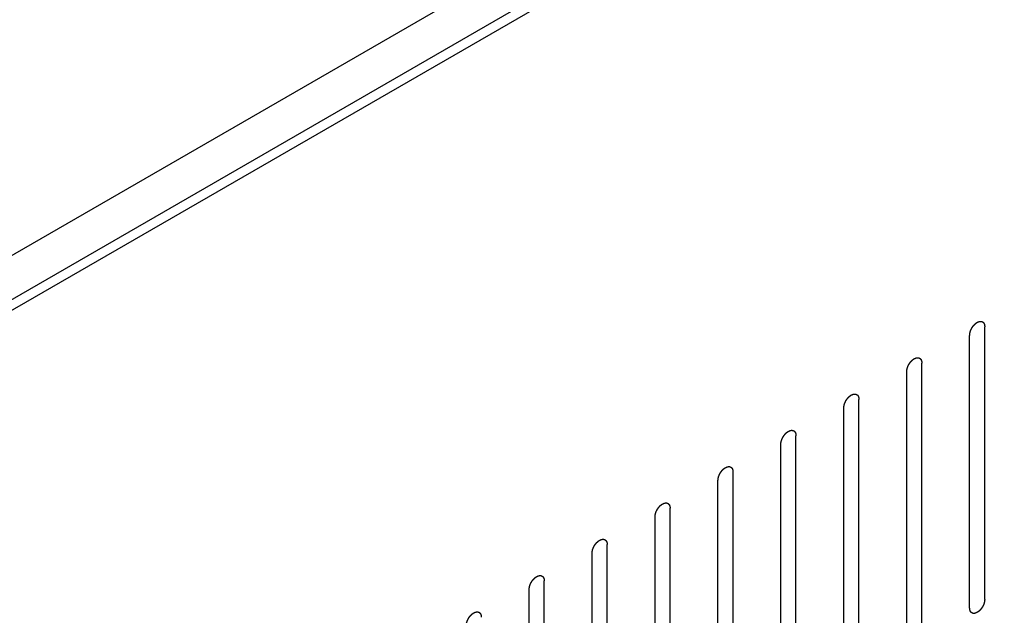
# Model space of a CAD drawing. Header units: inches. Extents: x 5 to 265, y 5 to 171.
# Tile 196 of 212: x 211.27 to 214.73, y 132.29 to 134.39. Entities that reach past the tile are written whole.
import ezdxf

# ---------------------------------------------------------------- set-up
doc = ezdxf.new("R2010")
doc.units = ezdxf.units.IN
doc.header["$LTSCALE"] = 14.96
doc.header["$MEASUREMENT"] = 0
doc.linetypes.add('HIDDEN', pattern=[0.2, 0.1, -0.1])
doc.layers.get('0').update_dxf_attribs({"linetype": 'CONTINUOUS'})
doc.layers.add('08_ALL_COSMETICS', color=7, linetype='CONTINUOUS')

msp = doc.modelspace()

# ---------------------------------------------------------------- linework, layer by layer
at = {"color": 7, "linetype": 'Continuous'}
for p, q in [((217.9305, 137.4201), (204.0854, 129.4266)), ((204.1194, 129.2919), (218.079, 137.3515)), ((204.1526, 129.2727), (218.1123, 137.3323))]:
    msp.add_line(p, q, dxfattribs=at)
at = {"layer": '08_ALL_COSMETICS', "color": 7, "linetype": 'HIDDEN'}
for p, q in [((214.6634, 132.3482), (214.6634, 133.3076)), ((214.6103, 132.3176), (214.6103, 133.277)), ((214.389, 132.1898), (214.389, 133.1492)), ((214.442, 132.2204), (214.442, 133.1798)), ((214.2207, 132.0926), (214.2207, 133.052)), ((214.1677, 132.062), (214.1677, 133.0214)), ((213.9994, 131.9649), (213.9994, 132.9242)), ((213.9464, 131.9342), (213.9464, 132.8936)), ((213.7781, 131.8371), (213.7781, 132.7965)), ((213.725, 131.8065), (213.725, 132.7658)), ((213.5567, 131.7093), (213.5567, 132.6687)), ((213.5037, 131.6787), (213.5037, 132.6381)), ((213.3354, 131.5815), (213.3354, 132.5409)), ((213.2824, 131.5509), (213.2824, 132.5103)), ((213.1141, 131.4537), (213.1141, 132.4131)), ((213.0611, 131.4231), (213.0611, 132.3825))]:
    msp.add_line(p, q, dxfattribs=at)
for points in [[(214.6103, 133.277), (214.6104, 133.2775), (214.6105, 133.2785), (214.6106, 133.2801), (214.6107, 133.2814), (214.6108, 133.2823), (214.6108, 133.2828), (214.6108, 133.2832), (214.6109, 133.2836), (214.611, 133.2842), (214.6113, 133.2851), (214.6116, 133.2865), (214.6119, 133.2879), (214.6121, 133.2888), (214.6122, 133.2894), (214.6123, 133.2898), (214.6125, 133.2902), (214.6127, 133.2908), (214.613, 133.2917), (214.6135, 133.2931), (214.6141, 133.2945), (214.6144, 133.2955), (214.6146, 133.2961), (214.6147, 133.2965), (214.615, 133.2969), (214.6152, 133.2974), (214.6157, 133.2984), (214.6164, 133.2998), (214.6171, 133.3012), (214.6176, 133.3021), (214.6179, 133.3027), (214.6181, 133.3031), (214.6183, 133.3035), (214.6187, 133.304), (214.6193, 133.3049), (214.6201, 133.3062), (214.6209, 133.3074), (214.6215, 133.3083), (214.6218, 133.3088), (214.6221, 133.3092), (214.6224, 133.3095), (214.6228, 133.31), (214.6234, 133.3108), (214.6244, 133.3119), (214.6253, 133.3131), (214.626, 133.3139), (214.6264, 133.3143), (214.6266, 133.3147), (214.627, 133.3149), (214.6274, 133.3153), (214.6281, 133.316), (214.6291, 133.317), (214.6302, 133.3179), (214.6309, 133.3186), (214.6313, 133.319), (214.6316, 133.3193), (214.6319, 133.3195), (214.6324, 133.3198), (214.6331, 133.3203), (214.6342, 133.3211), (214.6353, 133.3218), (214.6361, 133.3224), (214.6365, 133.3227), (214.6368, 133.3229), (214.6372, 133.323), (214.6376, 133.3232), (214.6383, 133.3236), (214.6394, 133.3241), (214.6405, 133.3246), (214.6412, 133.3249), (214.6417, 133.3251), (214.642, 133.3253), (214.6423, 133.3253), (214.6427, 133.3255), (214.6434, 133.3256), (214.6445, 133.3259), (214.6455, 133.3261), (214.6462, 133.3263), (214.6466, 133.3263), (214.647, 133.3264), (214.6472, 133.3264), (214.6476, 133.3264), (214.6483, 133.3264), (214.6492, 133.3263), (214.6502, 133.3263), (214.6509, 133.3263), (214.6512, 133.3263), (214.6515, 133.3263), (214.6518, 133.3262), (214.6521, 133.326), (214.6527, 133.3258), (214.6536, 133.3255), (214.6544, 133.3252), (214.655, 133.325), (214.6553, 133.3248), (214.6556, 133.3248), (214.6558, 133.3246), (214.6561, 133.3244), (214.6566, 133.324), (214.6572, 133.3234), (214.6579, 133.3228), (214.6584, 133.3224), (214.6587, 133.3222), (214.6589, 133.3221), (214.659, 133.3218), (214.6592, 133.3215), (214.6596, 133.3209), (214.6601, 133.3201), (214.6606, 133.3193), (214.661, 133.3187), (214.6612, 133.3184), (214.6613, 133.3182), (214.6614, 133.3179), (214.6615, 133.3175), (214.6618, 133.3168), (214.6621, 133.3158), (214.6624, 133.3147), (214.6626, 133.314), (214.6627, 133.3136), (214.6629, 133.3134), (214.6629, 133.313), (214.6629, 133.3125), (214.663, 133.3117), (214.6631, 133.3105), (214.6632, 133.309), (214.6633, 133.3081), (214.6634, 133.3076)], [(214.389, 133.1492), (214.389, 133.1497), (214.3891, 133.1507), (214.3893, 133.1523), (214.3894, 133.1536), (214.3894, 133.1545), (214.3895, 133.155), (214.3895, 133.1554), (214.3896, 133.1558), (214.3897, 133.1564), (214.3899, 133.1573), (214.3903, 133.1587), (214.3906, 133.1601), (214.3908, 133.161), (214.3909, 133.1616), (214.391, 133.162), (214.3912, 133.1624), (214.3914, 133.163), (214.3917, 133.164), (214.3922, 133.1653), (214.3927, 133.1667), (214.3931, 133.1677), (214.3933, 133.1683), (214.3934, 133.1687), (214.3936, 133.1691), (214.3939, 133.1697), (214.3944, 133.1706), (214.3951, 133.172), (214.3958, 133.1734), (214.3963, 133.1744), (214.3966, 133.1749), (214.3968, 133.1753), (214.397, 133.1757), (214.3974, 133.1762), (214.3979, 133.1771), (214.3988, 133.1784), (214.3996, 133.1796), (214.4002, 133.1805), (214.4005, 133.181), (214.4008, 133.1814), (214.4011, 133.1818), (214.4014, 133.1822), (214.4021, 133.183), (214.403, 133.1842), (214.404, 133.1853), (214.4047, 133.1861), (214.405, 133.1865), (214.4053, 133.1869), (214.4056, 133.1872), (214.4061, 133.1876), (214.4068, 133.1882), (214.4078, 133.1892), (214.4088, 133.1901), (214.4096, 133.1908), (214.41, 133.1912), (214.4103, 133.1915), (214.4106, 133.1917), (214.411, 133.192), (214.4118, 133.1925), (214.4129, 133.1933), (214.414, 133.1941), (214.4148, 133.1946), (214.4152, 133.1949), (214.4155, 133.1951), (214.4158, 133.1953), (214.4163, 133.1955), (214.417, 133.1958), (214.4181, 133.1963), (214.4192, 133.1968), (214.4199, 133.1972), (214.4203, 133.1973), (214.4207, 133.1975), (214.421, 133.1976), (214.4214, 133.1977), (214.4221, 133.1978), (214.4231, 133.1981), (214.4242, 133.1983), (214.4249, 133.1985), (214.4253, 133.1986), (214.4256, 133.1987), (214.4259, 133.1986), (214.4263, 133.1986), (214.427, 133.1986), (214.4279, 133.1986), (214.4289, 133.1985), (214.4295, 133.1985), (214.4299, 133.1985), (214.4302, 133.1985), (214.4304, 133.1984), (214.4308, 133.1983), (214.4314, 133.198), (214.4322, 133.1977), (214.4331, 133.1974), (214.4337, 133.1972), (214.434, 133.1971), (214.4343, 133.197), (214.4345, 133.1968), (214.4348, 133.1966), (214.4352, 133.1962), (214.4359, 133.1956), (214.4366, 133.195), (214.4371, 133.1946), (214.4373, 133.1944), (214.4376, 133.1943), (214.4377, 133.194), (214.4379, 133.1937), (214.4383, 133.1931), (214.4388, 133.1923), (214.4393, 133.1915), (214.4396, 133.191), (214.4398, 133.1906), (214.44, 133.1904), (214.4401, 133.1901), (214.4402, 133.1897), (214.4404, 133.189), (214.4408, 133.188), (214.4411, 133.187), (214.4413, 133.1863), (214.4414, 133.1859), (214.4415, 133.1856), (214.4415, 133.1852), (214.4416, 133.1847), (214.4417, 133.1839), (214.4418, 133.1827), (214.4419, 133.1812), (214.442, 133.1803), (214.442, 133.1798)], [(214.1677, 133.0214), (214.1677, 133.0219), (214.1678, 133.023), (214.1679, 133.0245), (214.168, 133.0258), (214.1681, 133.0267), (214.1682, 133.0273), (214.1682, 133.0276), (214.1683, 133.0281), (214.1684, 133.0286), (214.1686, 133.0296), (214.1689, 133.0309), (214.1692, 133.0323), (214.1695, 133.0333), (214.1696, 133.0338), (214.1697, 133.0342), (214.1698, 133.0346), (214.17, 133.0352), (214.1704, 133.0362), (214.1709, 133.0376), (214.1714, 133.039), (214.1718, 133.0399), (214.172, 133.0405), (214.1721, 133.0409), (214.1723, 133.0413), (214.1726, 133.0419), (214.1731, 133.0428), (214.1738, 133.0442), (214.1745, 133.0456), (214.175, 133.0466), (214.1752, 133.0471), (214.1754, 133.0475), (214.1757, 133.0479), (214.176, 133.0484), (214.1766, 133.0493), (214.1774, 133.0506), (214.1783, 133.0519), (214.1789, 133.0528), (214.1792, 133.0533), (214.1794, 133.0537), (214.1797, 133.054), (214.1801, 133.0544), (214.1808, 133.0552), (214.1817, 133.0564), (214.1827, 133.0575), (214.1833, 133.0583), (214.1837, 133.0588), (214.184, 133.0591), (214.1843, 133.0594), (214.1847, 133.0598), (214.1855, 133.0604), (214.1865, 133.0614), (214.1875, 133.0624), (214.1882, 133.063), (214.1886, 133.0634), (214.189, 133.0637), (214.1893, 133.0639), (214.1897, 133.0642), (214.1905, 133.0648), (214.1916, 133.0655), (214.1927, 133.0663), (214.1934, 133.0668), (214.1939, 133.0671), (214.1942, 133.0674), (214.1945, 133.0675), (214.1949, 133.0677), (214.1957, 133.068), (214.1968, 133.0685), (214.1978, 133.069), (214.1986, 133.0694), (214.199, 133.0696), (214.1994, 133.0697), (214.1997, 133.0698), (214.2001, 133.0699), (214.2008, 133.0701), (214.2018, 133.0703), (214.2029, 133.0705), (214.2036, 133.0707), (214.204, 133.0708), (214.2043, 133.0709), (214.2046, 133.0708), (214.205, 133.0708), (214.2056, 133.0708), (214.2066, 133.0708), (214.2075, 133.0707), (214.2082, 133.0707), (214.2086, 133.0707), (214.2089, 133.0707), (214.2091, 133.0706), (214.2095, 133.0705), (214.2101, 133.0702), (214.2109, 133.0699), (214.2118, 133.0696), (214.2124, 133.0694), (214.2127, 133.0693), (214.213, 133.0692), (214.2131, 133.069), (214.2134, 133.0688), (214.2139, 133.0684), (214.2146, 133.0678), (214.2153, 133.0673), (214.2158, 133.0669), (214.216, 133.0666), (214.2162, 133.0665), (214.2164, 133.0662), (214.2166, 133.0659), (214.2169, 133.0653), (214.2175, 133.0645), (214.218, 133.0637), (214.2183, 133.0632), (214.2185, 133.0629), (214.2187, 133.0626), (214.2188, 133.0623), (214.2189, 133.0619), (214.2191, 133.0612), (214.2194, 133.0602), (214.2197, 133.0592), (214.22, 133.0585), (214.2201, 133.0581), (214.2202, 133.0578), (214.2202, 133.0574), (214.2203, 133.0569), (214.2203, 133.0561), (214.2205, 133.0549), (214.2206, 133.0535), (214.2207, 133.0525), (214.2207, 133.052)], [(213.9464, 132.8936), (213.9464, 132.8941), (213.9465, 132.8952), (213.9466, 132.8967), (213.9467, 132.898), (213.9468, 132.899), (213.9468, 132.8995), (213.9468, 132.8999), (213.947, 132.9003), (213.9471, 132.9008), (213.9473, 132.9018), (213.9476, 132.9032), (213.9479, 132.9045), (213.9481, 132.9055), (213.9483, 132.906), (213.9483, 132.9064), (213.9485, 132.9069), (213.9487, 132.9074), (213.9491, 132.9084), (213.9496, 132.9098), (213.9501, 132.9112), (213.9504, 132.9122), (213.9506, 132.9127), (213.9508, 132.9131), (213.951, 132.9135), (213.9513, 132.9141), (213.9518, 132.9151), (213.9525, 132.9164), (213.9532, 132.9178), (213.9536, 132.9188), (213.9539, 132.9193), (213.9541, 132.9198), (213.9544, 132.9201), (213.9547, 132.9207), (213.9553, 132.9215), (213.9561, 132.9228), (213.957, 132.9241), (213.9575, 132.925), (213.9579, 132.9255), (213.9581, 132.9259), (213.9584, 132.9262), (213.9588, 132.9267), (213.9595, 132.9275), (213.9604, 132.9286), (213.9614, 132.9297), (213.962, 132.9305), (213.9624, 132.931), (213.9627, 132.9313), (213.963, 132.9316), (213.9634, 132.932), (213.9641, 132.9327), (213.9652, 132.9336), (213.9662, 132.9346), (213.9669, 132.9353), (213.9673, 132.9356), (213.9676, 132.9359), (213.968, 132.9361), (213.9684, 132.9365), (213.9692, 132.937), (213.9703, 132.9377), (213.9713, 132.9385), (213.9721, 132.939), (213.9725, 132.9393), (213.9729, 132.9396), (213.9732, 132.9397), (213.9736, 132.9399), (213.9744, 132.9402), (213.9754, 132.9407), (213.9765, 132.9412), (213.9773, 132.9416), (213.9777, 132.9418), (213.978, 132.942), (213.9783, 132.942), (213.9787, 132.9421), (213.9795, 132.9423), (213.9805, 132.9425), (213.9815, 132.9427), (213.9823, 132.9429), (213.9827, 132.943), (213.983, 132.9431), (213.9833, 132.9431), (213.9836, 132.9431), (213.9843, 132.943), (213.9853, 132.943), (213.9862, 132.943), (213.9869, 132.9429), (213.9873, 132.9429), (213.9876, 132.9429), (213.9878, 132.9428), (213.9881, 132.9427), (213.9887, 132.9425), (213.9896, 132.9422), (213.9904, 132.9418), (213.991, 132.9416), (213.9914, 132.9415), (213.9916, 132.9414), (213.9918, 132.9412), (213.9921, 132.941), (213.9926, 132.9406), (213.9933, 132.9401), (213.9939, 132.9395), (213.9944, 132.9391), (213.9947, 132.9389), (213.9949, 132.9387), (213.9951, 132.9384), (213.9953, 132.9381), (213.9956, 132.9376), (213.9961, 132.9368), (213.9966, 132.936), (213.997, 132.9354), (213.9972, 132.9351), (213.9974, 132.9349), (213.9974, 132.9345), (213.9976, 132.9341), (213.9978, 132.9334), (213.9981, 132.9324), (213.9984, 132.9314), (213.9986, 132.9307), (213.9988, 132.9303), (213.9989, 132.93), (213.9989, 132.9296), (213.9989, 132.9292), (213.999, 132.9283), (213.9991, 132.9271), (213.9993, 132.9257), (213.9993, 132.9247), (213.9994, 132.9242)], [(213.725, 132.7658), (213.7251, 132.7664), (213.7252, 132.7674), (213.7253, 132.769), (213.7254, 132.7703), (213.7255, 132.7712), (213.7255, 132.7717), (213.7255, 132.7721), (213.7256, 132.7725), (213.7258, 132.773), (213.726, 132.774), (213.7263, 132.7754), (213.7266, 132.7767), (213.7268, 132.7777), (213.7269, 132.7783), (213.727, 132.7787), (213.7272, 132.7791), (213.7274, 132.7796), (213.7277, 132.7806), (213.7282, 132.782), (213.7288, 132.7834), (213.7291, 132.7844), (213.7293, 132.7849), (213.7294, 132.7853), (213.7297, 132.7858), (213.7299, 132.7863), (213.7304, 132.7873), (213.7311, 132.7887), (213.7318, 132.79), (213.7323, 132.791), (213.7326, 132.7916), (213.7328, 132.792), (213.7331, 132.7924), (213.7334, 132.7929), (213.734, 132.7938), (213.7348, 132.795), (213.7356, 132.7963), (213.7362, 132.7972), (213.7366, 132.7977), (213.7368, 132.7981), (213.7371, 132.7984), (213.7375, 132.7989), (213.7381, 132.7997), (213.7391, 132.8008), (213.74, 132.8019), (213.7407, 132.8027), (213.7411, 132.8032), (213.7414, 132.8036), (213.7417, 132.8038), (213.7421, 132.8042), (213.7428, 132.8049), (213.7438, 132.8058), (213.7449, 132.8068), (213.7456, 132.8075), (213.746, 132.8078), (213.7463, 132.8082), (213.7466, 132.8084), (213.7471, 132.8087), (213.7478, 132.8092), (213.7489, 132.81), (213.75, 132.8107), (213.7508, 132.8112), (213.7512, 132.8115), (213.7516, 132.8118), (213.7519, 132.8119), (213.7523, 132.8121), (213.7531, 132.8125), (213.7541, 132.813), (213.7552, 132.8135), (213.756, 132.8138), (213.7564, 132.814), (213.7567, 132.8142), (213.757, 132.8142), (213.7574, 132.8143), (213.7581, 132.8145), (213.7592, 132.8147), (213.7602, 132.815), (213.7609, 132.8151), (213.7613, 132.8152), (213.7617, 132.8153), (213.7619, 132.8153), (213.7623, 132.8153), (213.763, 132.8152), (213.7639, 132.8152), (213.7649, 132.8152), (213.7656, 132.8152), (213.7659, 132.8151), (213.7662, 132.8152), (213.7665, 132.815), (213.7668, 132.8149), (213.7674, 132.8147), (213.7683, 132.8144), (213.7691, 132.8141), (213.7697, 132.8139), (213.77, 132.8137), (213.7703, 132.8137), (213.7705, 132.8135), (213.7708, 132.8132), (213.7713, 132.8128), (213.7719, 132.8123), (213.7726, 132.8117), (213.7731, 132.8113), (213.7734, 132.8111), (213.7736, 132.8109), (213.7737, 132.8107), (213.7739, 132.8103), (213.7743, 132.8098), (213.7748, 132.809), (213.7753, 132.8082), (213.7757, 132.8076), (213.7759, 132.8073), (213.776, 132.8071), (213.7761, 132.8067), (213.7763, 132.8064), (213.7765, 132.8056), (213.7768, 132.8046), (213.7771, 132.8036), (213.7773, 132.8029), (213.7774, 132.8025), (213.7776, 132.8022), (213.7776, 132.8018), (213.7776, 132.8014), (213.7777, 132.8005), (213.7778, 132.7993), (213.7779, 132.7979), (213.778, 132.7969), (213.7781, 132.7965)], [(213.5037, 132.6381), (213.5038, 132.6386), (213.5038, 132.6396), (213.504, 132.6412), (213.5041, 132.6425), (213.5041, 132.6434), (213.5042, 132.6439), (213.5042, 132.6443), (213.5043, 132.6447), (213.5044, 132.6453), (213.5047, 132.6462), (213.505, 132.6476), (213.5053, 132.649), (213.5055, 132.6499), (213.5056, 132.6505), (213.5057, 132.6509), (213.5059, 132.6513), (213.5061, 132.6519), (213.5064, 132.6528), (213.5069, 132.6542), (213.5074, 132.6556), (213.5078, 132.6566), (213.508, 132.6571), (213.5081, 132.6576), (213.5084, 132.658), (213.5086, 132.6585), (213.5091, 132.6595), (213.5098, 132.6609), (213.5105, 132.6623), (213.511, 132.6632), (213.5113, 132.6638), (213.5115, 132.6642), (213.5117, 132.6646), (213.5121, 132.6651), (213.5126, 132.666), (213.5135, 132.6673), (213.5143, 132.6685), (213.5149, 132.6694), (213.5152, 132.6699), (213.5155, 132.6703), (213.5158, 132.6706), (213.5161, 132.6711), (213.5168, 132.6719), (213.5178, 132.673), (213.5187, 132.6742), (213.5194, 132.675), (213.5198, 132.6754), (213.52, 132.6758), (213.5203, 132.676), (213.5208, 132.6764), (213.5215, 132.6771), (213.5225, 132.6781), (213.5235, 132.679), (213.5243, 132.6797), (213.5247, 132.6801), (213.525, 132.6804), (213.5253, 132.6806), (213.5257, 132.6809), (213.5265, 132.6814), (213.5276, 132.6822), (213.5287, 132.6829), (213.5295, 132.6835), (213.5299, 132.6838), (213.5302, 132.684), (213.5305, 132.6841), (213.531, 132.6843), (213.5317, 132.6847), (213.5328, 132.6852), (213.5339, 132.6857), (213.5346, 132.686), (213.5351, 132.6862), (213.5354, 132.6864), (213.5357, 132.6864), (213.5361, 132.6866), (213.5368, 132.6867), (213.5379, 132.687), (213.5389, 132.6872), (213.5396, 132.6874), (213.54, 132.6874), (213.5403, 132.6875), (213.5406, 132.6875), (213.541, 132.6875), (213.5417, 132.6875), (213.5426, 132.6874), (213.5436, 132.6874), (213.5442, 132.6874), (213.5446, 132.6874), (213.5449, 132.6874), (213.5452, 132.6872), (213.5455, 132.6871), (213.5461, 132.6869), (213.5469, 132.6866), (213.5478, 132.6863), (213.5484, 132.6861), (213.5487, 132.6859), (213.549, 132.6859), (213.5492, 132.6857), (213.5495, 132.6855), (213.5499, 132.6851), (213.5506, 132.6845), (213.5513, 132.6839), (213.5518, 132.6835), (213.5521, 132.6833), (213.5523, 132.6831), (213.5524, 132.6829), (213.5526, 132.6826), (213.553, 132.682), (213.5535, 132.6812), (213.554, 132.6804), (213.5544, 132.6798), (213.5546, 132.6795), (213.5547, 132.6793), (213.5548, 132.679), (213.5549, 132.6786), (213.5551, 132.6779), (213.5555, 132.6769), (213.5558, 132.6758), (213.556, 132.6751), (213.5561, 132.6747), (213.5562, 132.6744), (213.5562, 132.6741), (213.5563, 132.6736), (213.5564, 132.6728), (213.5565, 132.6716), (213.5566, 132.6701), (213.5567, 132.6692), (213.5567, 132.6687)], [(213.2824, 132.5103), (213.2824, 132.5108), (213.2825, 132.5118), (213.2826, 132.5134), (213.2827, 132.5147), (213.2828, 132.5156), (213.2829, 132.5161), (213.2829, 132.5165), (213.283, 132.5169), (213.2831, 132.5175), (213.2833, 132.5184), (213.2836, 132.5198), (213.284, 132.5212), (213.2842, 132.5221), (213.2843, 132.5227), (213.2844, 132.5231), (213.2845, 132.5235), (213.2847, 132.5241), (213.2851, 132.5251), (213.2856, 132.5264), (213.2861, 132.5278), (213.2865, 132.5288), (213.2867, 132.5294), (213.2868, 132.5298), (213.287, 132.5302), (213.2873, 132.5308), (213.2878, 132.5317), (213.2885, 132.5331), (213.2892, 132.5345), (213.2897, 132.5355), (213.2899, 132.536), (213.2901, 132.5364), (213.2904, 132.5368), (213.2907, 132.5373), (213.2913, 132.5382), (213.2922, 132.5395), (213.293, 132.5407), (213.2936, 132.5416), (213.2939, 132.5421), (213.2941, 132.5425), (213.2944, 132.5429), (213.2948, 132.5433), (213.2955, 132.5441), (213.2964, 132.5452), (213.2974, 132.5464), (213.298, 132.5472), (213.2984, 132.5476), (213.2987, 132.548), (213.299, 132.5483), (213.2994, 132.5487), (213.3002, 132.5493), (213.3012, 132.5503), (213.3022, 132.5512), (213.3029, 132.5519), (213.3034, 132.5523), (213.3037, 132.5526), (213.304, 132.5528), (213.3044, 132.5531), (213.3052, 132.5536), (213.3063, 132.5544), (213.3074, 132.5552), (213.3081, 132.5557), (213.3086, 132.556), (213.3089, 132.5562), (213.3092, 132.5564), (213.3097, 132.5566), (213.3104, 132.5569), (213.3115, 132.5574), (213.3126, 132.5579), (213.3133, 132.5583), (213.3137, 132.5584), (213.3141, 132.5586), (213.3144, 132.5587), (213.3148, 132.5588), (213.3155, 132.5589), (213.3165, 132.5592), (213.3176, 132.5594), (213.3183, 132.5596), (213.3187, 132.5597), (213.319, 132.5598), (213.3193, 132.5597), (213.3197, 132.5597), (213.3203, 132.5597), (213.3213, 132.5597), (213.3222, 132.5596), (213.3229, 132.5596), (213.3233, 132.5596), (213.3236, 132.5596), (213.3238, 132.5595), (213.3242, 132.5594), (213.3248, 132.5591), (213.3256, 132.5588), (213.3265, 132.5585), (213.3271, 132.5583), (213.3274, 132.5582), (213.3277, 132.5581), (213.3279, 132.5579), (213.3281, 132.5577), (213.3286, 132.5573), (213.3293, 132.5567), (213.33, 132.5561), (213.3305, 132.5557), (213.3307, 132.5555), (213.331, 132.5554), (213.3311, 132.5551), (213.3313, 132.5548), (213.3316, 132.5542), (213.3322, 132.5534), (213.3327, 132.5526), (213.333, 132.5521), (213.3332, 132.5517), (213.3334, 132.5515), (213.3335, 132.5512), (213.3336, 132.5508), (213.3338, 132.5501), (213.3341, 132.5491), (213.3345, 132.5481), (213.3347, 132.5474), (213.3348, 132.547), (213.3349, 132.5467), (213.3349, 132.5463), (213.335, 132.5458), (213.335, 132.545), (213.3352, 132.5438), (213.3353, 132.5423), (213.3354, 132.5414), (213.3354, 132.5409)], [(213.0611, 132.3825), (213.0611, 132.383), (213.0612, 132.3841), (213.0613, 132.3856), (213.0614, 132.3869), (213.0615, 132.3878), (213.0615, 132.3884), (213.0616, 132.3887), (213.0617, 132.3892), (213.0618, 132.3897), (213.062, 132.3907), (213.0623, 132.392), (213.0626, 132.3934), (213.0628, 132.3944), (213.063, 132.3949), (213.063, 132.3953), (213.0632, 132.3957), (213.0634, 132.3963), (213.0638, 132.3973), (213.0643, 132.3987), (213.0648, 132.4001), (213.0651, 132.401), (213.0653, 132.4016), (213.0655, 132.402), (213.0657, 132.4024), (213.066, 132.403), (213.0665, 132.4039), (213.0672, 132.4053), (213.0679, 132.4067), (213.0683, 132.4077), (213.0686, 132.4082), (213.0688, 132.4086), (213.0691, 132.409), (213.0694, 132.4095), (213.07, 132.4104), (213.0708, 132.4117), (213.0717, 132.413), (213.0722, 132.4139), (213.0726, 132.4144), (213.0728, 132.4148), (213.0731, 132.4151), (213.0735, 132.4155), (213.0742, 132.4163), (213.0751, 132.4175), (213.0761, 132.4186), (213.0767, 132.4194), (213.0771, 132.4199), (213.0774, 132.4202), (213.0777, 132.4205), (213.0781, 132.4209), (213.0788, 132.4215), (213.0799, 132.4225), (213.0809, 132.4235), (213.0816, 132.4241), (213.082, 132.4245), (213.0823, 132.4248), (213.0827, 132.425), (213.0831, 132.4253), (213.0839, 132.4259), (213.085, 132.4266), (213.0861, 132.4274), (213.0868, 132.4279), (213.0873, 132.4282), (213.0876, 132.4285), (213.0879, 132.4286), (213.0883, 132.4288), (213.0891, 132.4291), (213.0902, 132.4296), (213.0912, 132.4301), (213.092, 132.4305), (213.0924, 132.4307), (213.0927, 132.4308), (213.093, 132.4309), (213.0935, 132.431), (213.0942, 132.4311), (213.0952, 132.4314), (213.0962, 132.4316), (213.097, 132.4318), (213.0974, 132.4319), (213.0977, 132.432), (213.098, 132.4319), (213.0984, 132.4319), (213.099, 132.4319), (213.1, 132.4319), (213.1009, 132.4318), (213.1016, 132.4318), (213.102, 132.4318), (213.1023, 132.4318), (213.1025, 132.4317), (213.1028, 132.4316), (213.1034, 132.4313), (213.1043, 132.431), (213.1051, 132.4307), (213.1057, 132.4305), (213.1061, 132.4304), (213.1063, 132.4303), (213.1065, 132.4301), (213.1068, 132.4299), (213.1073, 132.4295), (213.108, 132.4289), (213.1087, 132.4284), (213.1091, 132.428), (213.1094, 132.4277), (213.1096, 132.4276), (213.1098, 132.4273), (213.11, 132.427), (213.1103, 132.4264), (213.1108, 132.4256), (213.1113, 132.4248), (213.1117, 132.4243), (213.1119, 132.4239), (213.1121, 132.4237), (213.1122, 132.4234), (213.1123, 132.423), (213.1125, 132.4223), (213.1128, 132.4213), (213.1131, 132.4203), (213.1134, 132.4196), (213.1135, 132.4192), (213.1136, 132.4189), (213.1136, 132.4185), (213.1137, 132.418), (213.1137, 132.4172), (213.1138, 132.416), (213.114, 132.4146), (213.1141, 132.4136), (213.1141, 132.4131)], [(214.6634, 132.3482), (214.6633, 132.3477), (214.6632, 132.3466), (214.6631, 132.3451), (214.663, 132.3438), (214.6629, 132.3429), (214.6629, 132.3423), (214.6629, 132.342), (214.6628, 132.3415), (214.6626, 132.341), (214.6624, 132.34), (214.6621, 132.3387), (214.6618, 132.3373), (214.6616, 132.3363), (214.6614, 132.3358), (214.6614, 132.3354), (214.6612, 132.335), (214.661, 132.3344), (214.6606, 132.3334), (214.6601, 132.332), (214.6596, 132.3306), (214.6593, 132.3297), (214.6591, 132.3291), (214.6589, 132.3287), (214.6587, 132.3283), (214.6584, 132.3277), (214.658, 132.3268), (214.6573, 132.3254), (214.6566, 132.324), (214.6561, 132.323), (214.6558, 132.3225), (214.6556, 132.322), (214.6553, 132.3217), (214.655, 132.3212), (214.6544, 132.3203), (214.6536, 132.319), (214.6528, 132.3177), (214.6522, 132.3168), (214.6518, 132.3163), (214.6516, 132.3159), (214.6513, 132.3156), (214.6509, 132.3152), (214.6503, 132.3144), (214.6493, 132.3132), (214.6484, 132.3121), (214.6477, 132.3113), (214.6473, 132.3108), (214.647, 132.3105), (214.6467, 132.3102), (214.6463, 132.3098), (214.6456, 132.3092), (214.6446, 132.3082), (214.6435, 132.3072), (214.6428, 132.3066), (214.6424, 132.3062), (214.6421, 132.3059), (214.6418, 132.3057), (214.6413, 132.3054), (214.6406, 132.3048), (214.6395, 132.3041), (214.6384, 132.3033), (214.6376, 132.3028), (214.6372, 132.3025), (214.6368, 132.3022), (214.6365, 132.3021), (214.6361, 132.3019), (214.6353, 132.3016), (214.6343, 132.3011), (214.6332, 132.3006), (214.6324, 132.3002), (214.632, 132.3), (214.6317, 132.2999), (214.6314, 132.2998), (214.631, 132.2997), (214.6302, 132.2995), (214.6292, 132.2993), (214.6282, 132.2991), (214.6275, 132.2989), (214.6271, 132.2988), (214.6267, 132.2987), (214.6265, 132.2988), (214.6261, 132.2988), (214.6254, 132.2988), (214.6245, 132.2988), (214.6235, 132.2989), (214.6228, 132.2989), (214.6225, 132.2989), (214.6222, 132.2989), (214.6219, 132.299), (214.6216, 132.2991), (214.621, 132.2993), (214.6201, 132.2997), (214.6193, 132.3), (214.6187, 132.3002), (214.6184, 132.3003), (214.6181, 132.3004), (214.6179, 132.3006), (214.6176, 132.3008), (214.6171, 132.3012), (214.6165, 132.3018), (214.6158, 132.3023), (214.6153, 132.3027), (214.615, 132.303), (214.6148, 132.3031), (214.6147, 132.3034), (214.6145, 132.3037), (214.6141, 132.3043), (214.6136, 132.3051), (214.6131, 132.3059), (214.6127, 132.3064), (214.6125, 132.3067), (214.6123, 132.307), (214.6123, 132.3073), (214.6121, 132.3077), (214.6119, 132.3084), (214.6116, 132.3094), (214.6113, 132.3104), (214.6111, 132.3111), (214.611, 132.3115), (214.6108, 132.3118), (214.6108, 132.3122), (214.6108, 132.3127), (214.6107, 132.3135), (214.6106, 132.3147), (214.6105, 132.3161), (214.6104, 132.3171), (214.6103, 132.3176)], [(212.8397, 132.2547), (212.8398, 132.2552), (212.8399, 132.2563), (212.84, 132.2578), (212.8401, 132.2591), (212.8402, 132.2601), (212.8402, 132.2606), (212.8402, 132.261), (212.8403, 132.2614), (212.8405, 132.2619), (212.8407, 132.2629), (212.841, 132.2643), (212.8413, 132.2656), (212.8415, 132.2666), (212.8417, 132.2671), (212.8417, 132.2675), (212.8419, 132.268), (212.8421, 132.2685), (212.8425, 132.2695), (212.843, 132.2709), (212.8435, 132.2723), (212.8438, 132.2733), (212.844, 132.2738), (212.8442, 132.2742), (212.8444, 132.2746), (212.8447, 132.2752), (212.8451, 132.2762), (212.8458, 132.2775), (212.8465, 132.2789), (212.847, 132.2799), (212.8473, 132.2804), (212.8475, 132.2809), (212.8478, 132.2812), (212.8481, 132.2817), (212.8487, 132.2826), (212.8495, 132.2839), (212.8503, 132.2852), (212.8509, 132.2861), (212.8513, 132.2866), (212.8515, 132.287), (212.8518, 132.2873), (212.8522, 132.2878), (212.8528, 132.2885), (212.8538, 132.2897), (212.8547, 132.2908), (212.8554, 132.2916), (212.8558, 132.2921), (212.8561, 132.2924), (212.8564, 132.2927), (212.8568, 132.2931), (212.8575, 132.2938), (212.8585, 132.2947), (212.8596, 132.2957), (212.8603, 132.2964), (212.8607, 132.2967), (212.861, 132.297), (212.8613, 132.2972), (212.8618, 132.2976), (212.8625, 132.2981), (212.8636, 132.2988), (212.8647, 132.2996), (212.8655, 132.3001), (212.8659, 132.3004), (212.8663, 132.3007), (212.8666, 132.3008), (212.867, 132.301), (212.8678, 132.3013), (212.8688, 132.3018), (212.8699, 132.3023), (212.8707, 132.3027), (212.8711, 132.3029), (212.8714, 132.3031), (212.8717, 132.3031), (212.8721, 132.3032), (212.8729, 132.3034), (212.8739, 132.3036), (212.8749, 132.3038), (212.8756, 132.304), (212.876, 132.3041), (212.8764, 132.3042), (212.8766, 132.3042), (212.877, 132.3042), (212.8777, 132.3041), (212.8786, 132.3041), (212.8796, 132.3041), (212.8803, 132.304), (212.8806, 132.304), (212.8809, 132.304), (212.8812, 132.3039), (212.8815, 132.3038), (212.8821, 132.3036), (212.883, 132.3033), (212.8838, 132.3029), (212.8844, 132.3027), (212.8847, 132.3026), (212.885, 132.3025), (212.8852, 132.3023), (212.8855, 132.3021), (212.886, 132.3017), (212.8867, 132.3011), (212.8873, 132.3006), (212.8878, 132.3002), (212.8881, 132.3), (212.8883, 132.2998), (212.8884, 132.2995), (212.8887, 132.2992), (212.889, 132.2987), (212.8895, 132.2979), (212.89, 132.2971), (212.8904, 132.2965), (212.8906, 132.2962), (212.8908, 132.2959), (212.8908, 132.2956), (212.891, 132.2952), (212.8912, 132.2945), (212.8915, 132.2935), (212.8918, 132.2925), (212.892, 132.2918), (212.8922, 132.2914), (212.8923, 132.2911), (212.8923, 132.2907), (212.8923, 132.2903), (212.8924, 132.2894), (212.8925, 132.2882), (212.8926, 132.2868), (212.8927, 132.2858), (212.8928, 132.2853)]]:
    msp.add_open_spline(points, degree=3, knots=[0, 0, 0, 0, 0.015625, 0.03125, 0.046875, 0.054688, 0.058594, 0.0625, 0.066406, 0.070312, 0.078125, 0.09375, 0.109375, 0.117188, 0.121094, 0.125, 0.128906, 0.132812, 0.140625, 0.15625, 0.171875, 0.179688, 0.183594, 0.1875, 0.191406, 0.195312, 0.203125, 0.21875, 0.234375, 0.242188, 0.246094, 0.25, 0.253906, 0.257812, 0.265625, 0.28125, 0.296875, 0.304688, 0.308594, 0.3125, 0.316406, 0.320312, 0.328125, 0.34375, 0.359375, 0.367188, 0.371094, 0.375, 0.378906, 0.382812, 0.390625, 0.40625, 0.421875, 0.429688, 0.433594, 0.4375, 0.441406, 0.445312, 0.453125, 0.46875, 0.484375, 0.492188, 0.496094, 0.5, 0.503906, 0.507812, 0.515625, 0.53125, 0.546875, 0.554688, 0.558594, 0.5625, 0.566406, 0.570312, 0.578125, 0.59375, 0.609375, 0.617188, 0.621094, 0.625, 0.628906, 0.632812, 0.640625, 0.65625, 0.671875, 0.679688, 0.683594, 0.6875, 0.691406, 0.695312, 0.703125, 0.71875, 0.734375, 0.742188, 0.746094, 0.75, 0.753906, 0.757812, 0.765625, 0.78125, 0.796875, 0.804688, 0.808594, 0.8125, 0.816406, 0.820312, 0.828125, 0.84375, 0.859375, 0.867188, 0.871094, 0.875, 0.878906, 0.882812, 0.890625, 0.90625, 0.921875, 0.929688, 0.933594, 0.9375, 0.941406, 0.945312, 0.953125, 0.96875, 0.984375, 1, 1, 1, 1], dxfattribs=at)

doc.saveas('drawing.dxf')
